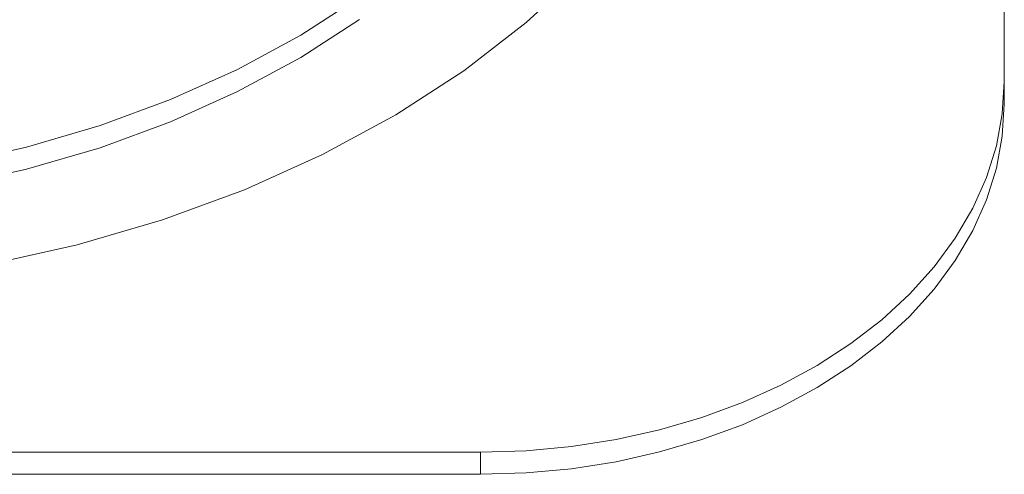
# Model space of a CAD drawing. Header units: millimetres. Extents: x -128 to 128, y -195 to 178.
# Tile 5 of 9: x 29 to 123, y -195 to -152. Entities that reach past the tile are written whole.
import ezdxf

# ---------------------------------------------------------------- set-up
doc = ezdxf.new("R2010")
doc.units = ezdxf.units.MM
doc.header["$LTSCALE"] = 12.7
doc.layers.add('Lighting-LED', color=7, linetype='Continuous', lineweight=5)

# ---------------------------------------------------------------- blocks, each defined once
blk = doc.blocks.new('Group-2-1')
at = {"layer": 'Lighting-LED', "color": 7, "linetype": 'Continuous', "lineweight": 5, "transparency": 33554687}
for points, invisible_edges in [([(81.753, -127.136, -335.208), (78.849, -132.094, -330.249), (73.07, -193.015, -269.328), (123.07, -88.391, -373.953)], 14), ([(123.07, -123.746, -338.598), (123.07, -88.391, -373.953), (73.07, -193.015, -269.328)], 11), ([(82.817, -147.073, -315.245), (77.447, -152.021, -310.297), (71.489, -156.619, -305.699), (0, -106.069, -356.249)], 12), ([(71.489, -156.619, -305.699), (64.986, -160.833, -301.485), (57.989, -164.629, -297.689), (0, -106.069, -356.249)], 12), ([(57.989, -164.629, -297.689), (50.55, -167.98, -294.338), (42.727, -170.86, -291.458), (0, -106.069, -356.249)], 12), ([(42.727, -170.86, -291.458), (34.578, -173.247, -289.071), (26.167, -175.122, -287.196), (0, -106.069, -356.249)], 12), ([(90.022, -120.723, -281.759), (84.186, -126.102, -276.381), (77.447, -152.021, -310.297), (82.817, -147.073, -315.245)], 11), ([(123.07, -157.66, -304.684), (123.07, -123.746, -338.598), (73.07, -193.015, -269.328)], 10), ([(29.97, -124.971, -216.969), (20.108, -126.517, -215.423), (19.083, -152.68, -249.803), (28.443, -151.212, -251.27)], 15), ([(49.901, -158.61, -307.977), (123.07, -125.867, -340.719), (123.07, -159.781, -306.805)], 9), ([(123.07, -125.867, -340.719), (49.901, -158.61, -307.977), (55.923, -155.343, -311.244)], 9), ([(55.923, -155.343, -311.244), (61.518, -151.717, -314.869), (123.07, -125.867, -340.719)], 10), ([(84.186, -126.102, -276.381), (77.709, -131.1, -271.383), (71.489, -156.619, -305.699), (77.447, -152.021, -310.297)], 11), ([(77.709, -131.1, -271.383), (70.64, -135.68, -266.803), (64.986, -160.833, -301.485), (71.489, -156.619, -305.699)], 11), ([(73.07, -193.015, -269.328), (78.849, -132.094, -330.249), (75.344, -136.855, -325.489)], 9), ([(70.64, -135.68, -266.803), (63.034, -139.807, -262.676), (57.989, -164.629, -297.689), (64.986, -160.833, -301.485)], 11), ([(73.07, -193.015, -269.328), (75.344, -136.855, -325.489), (71.266, -141.381, -320.963)], 9), ([(63.034, -139.807, -262.676), (54.948, -143.449, -259.034), (50.55, -167.98, -294.338), (57.989, -164.629, -297.689)], 11), ([(71.266, -141.381, -320.963), (66.646, -145.639, -316.705), (73.07, -193.015, -269.328)], 10), ([(54.948, -143.449, -259.034), (46.444, -146.58, -255.903), (42.727, -170.86, -291.458), (50.55, -167.98, -294.338)], 11), ([(73.07, -193.015, -269.328), (66.646, -145.639, -316.705), (61.518, -149.596, -312.748)], 9), ([(46.444, -146.58, -255.903), (37.587, -149.174, -253.309), (34.578, -173.247, -289.071), (42.727, -170.86, -291.458)], 11), ([(37.587, -149.174, -253.309), (28.443, -151.212, -251.27), (26.167, -175.122, -287.196), (34.578, -173.247, -289.071)], 11), ([(61.518, -149.596, -312.748), (61.518, -151.717, -314.869), (55.923, -155.343, -311.244), (55.923, -153.221, -309.122)], 5), ([(61.518, -149.596, -312.748), (55.923, -153.221, -309.122), (73.07, -193.015, -269.328)], 10), ([(55.923, -153.221, -309.122), (55.923, -155.343, -311.244), (49.901, -158.61, -307.977), (49.901, -156.488, -305.855)], 5), ([(73.07, -193.015, -269.328), (55.923, -153.221, -309.122), (49.901, -156.488, -305.855)], 9), ([(49.901, -156.488, -305.855), (49.901, -158.61, -307.977), (43.5, -161.493, -305.093), (43.5, -159.372, -302.972)], 5), ([(49.901, -156.488, -305.855), (43.5, -159.372, -302.972), (73.07, -193.015, -269.328)], 10), ([(122.31, -163.799, -298.544), (122.879, -160.741, -301.602), (123.07, -157.66, -304.684), (73.07, -193.015, -269.328)], 12), ([(122.879, -160.741, -301.602), (122.879, -162.863, -303.724), (123.07, -159.781, -306.805), (123.07, -157.66, -304.684)], 1), ([(77.428, -195.002, -271.584), (73.07, -195.137, -271.45), (43.5, -161.493, -305.093), (49.901, -158.61, -307.977)], 10), ([(49.901, -158.61, -307.977), (120.054, -171.874, -294.713), (118.385, -174.723, -291.863)], 9), ([(49.901, -158.61, -307.977), (122.31, -165.921, -300.666), (121.366, -168.932, -297.654), (120.054, -171.874, -294.713)], 9), ([(49.901, -158.61, -307.977), (123.07, -159.781, -306.805), (122.879, -162.863, -303.724), (122.31, -165.921, -300.666)], 9), ([(49.901, -158.61, -307.977), (108.425, -184.781, -281.805), (105.209, -186.865, -279.721)], 9), ([(118.385, -174.723, -291.863), (116.371, -177.459, -289.127), (114.027, -180.06, -286.526), (49.901, -158.61, -307.977)], 12), ([(49.901, -158.61, -307.977), (98.07, -190.4, -276.186), (94.201, -191.824, -274.762), (90.171, -193.004, -273.582)], 9), ([(114.027, -180.06, -286.526), (111.372, -182.507, -284.079), (108.425, -184.781, -281.805), (49.901, -158.61, -307.977)], 12), ([(105.209, -186.865, -279.721), (101.749, -188.743, -277.844), (98.07, -190.4, -276.186), (49.901, -158.61, -307.977)], 12), ([(49.901, -158.61, -307.977), (81.752, -194.6, -271.987), (77.428, -195.002, -271.584)], 9), ([(90.171, -193.004, -273.582), (86.011, -193.932, -272.654), (81.752, -194.6, -271.987), (49.901, -158.61, -307.977)], 12), ([(43.5, -159.372, -302.972), (43.5, -161.493, -305.093), (36.768, -163.971, -302.615), (36.768, -161.85, -300.494)], 5), ([(73.07, -193.015, -269.328), (43.5, -159.372, -302.972), (36.768, -161.85, -300.494)], 9), ([(36.768, -163.971, -302.615), (43.5, -161.493, -305.093), (73.07, -195.137, -271.45)], 10), ([(122.31, -163.799, -298.544), (122.31, -165.921, -300.666), (122.879, -162.863, -303.724), (122.879, -160.741, -301.602)], 5), ([(36.768, -161.85, -300.494), (36.768, -163.971, -302.615), (29.756, -166.025, -300.561), (29.756, -163.904, -298.44)], 5), ([(36.768, -161.85, -300.494), (29.756, -163.904, -298.44), (73.07, -193.015, -269.328)], 10), ([(29.756, -163.904, -298.44), (29.756, -166.025, -300.561), (22.517, -167.639, -298.947), (22.517, -165.518, -296.826)], 5), ([(73.07, -193.015, -269.328), (29.756, -163.904, -298.44), (22.517, -165.518, -296.826)], 9), ([(29.756, -166.025, -300.561), (36.768, -163.971, -302.615), (73.07, -195.137, -271.45)], 10), ([(120.054, -169.752, -292.591), (121.366, -166.811, -295.533), (122.31, -163.799, -298.544), (73.07, -193.015, -269.328)], 12), ([(121.366, -166.811, -295.533), (121.366, -168.932, -297.654), (122.31, -165.921, -300.666), (122.31, -163.799, -298.544)], 5), ([(22.517, -165.518, -296.826), (15.107, -166.679, -295.664), (73.07, -193.015, -269.328)], 10), ([(73.07, -195.137, -271.45), (22.517, -167.639, -298.947), (29.756, -166.025, -300.561)], 9), ([(73.07, -193.015, -269.328), (15.107, -166.679, -295.664), (7.583, -167.38, -294.964)], 9), ([(120.054, -169.752, -292.591), (120.054, -171.874, -294.713), (121.366, -168.932, -297.654), (121.366, -166.811, -295.533)], 5), ([(-73.108, -193.015, -269.328), (73.07, -193.015, -269.328), (0, -167.614, -294.73), (-7.583, -167.38, -294.964)], 10), ([(7.583, -167.38, -294.964), (0, -167.614, -294.73), (73.07, -193.015, -269.328)], 10), ([(73.07, -195.137, -271.45), (15.107, -168.801, -297.786), (22.517, -167.639, -298.947)], 9), ([(7.583, -169.501, -297.085), (15.107, -168.801, -297.786), (73.07, -195.137, -271.45)], 10), ([(-7.583, -169.501, -297.085), (0, -169.735, -296.851), (73.07, -195.137, -271.45), (-73.108, -195.137, -271.45)], 10), ([(73.07, -195.137, -271.45), (0, -169.735, -296.851), (7.583, -169.501, -297.085)], 9), ([(73.07, -193.015, -269.328), (116.371, -175.338, -287.006), (118.385, -172.602, -289.742), (120.054, -169.752, -292.591)], 9), ([(118.385, -172.602, -289.742), (118.385, -174.723, -291.863), (120.054, -171.874, -294.713), (120.054, -169.752, -292.591)], 5), ([(116.371, -175.338, -287.006), (116.371, -177.459, -289.127), (118.385, -174.723, -291.863), (118.385, -172.602, -289.742)], 5), ([(116.371, -175.338, -287.006), (73.07, -193.015, -269.328), (77.428, -192.881, -269.463)], 9), ([(77.428, -192.881, -269.463), (81.752, -192.478, -269.865), (86.011, -191.811, -270.533), (116.371, -175.338, -287.006)], 12), ([(116.371, -175.338, -287.006), (86.011, -191.811, -270.533), (90.171, -190.883, -271.461)], 9), ([(90.171, -190.883, -271.461), (94.201, -189.703, -272.641), (98.07, -188.279, -274.065), (116.371, -175.338, -287.006)], 12), ([(116.371, -175.338, -287.006), (98.07, -188.279, -274.065), (101.749, -186.621, -275.722), (105.209, -184.744, -277.6)], 9), ([(105.209, -184.744, -277.6), (108.425, -182.66, -279.684), (116.371, -175.338, -287.006)], 10), ([(108.425, -182.66, -279.684), (111.372, -180.386, -281.958), (114.027, -177.939, -284.405), (116.371, -175.338, -287.006)], 8), ([(114.027, -177.939, -284.405), (114.027, -180.06, -286.526), (116.371, -177.459, -289.127), (116.371, -175.338, -287.006)], 5), ([(111.372, -180.386, -281.958), (111.372, -182.507, -284.079), (114.027, -180.06, -286.526), (114.027, -177.939, -284.405)], 5), ([(108.425, -182.66, -279.684), (108.425, -184.781, -281.805), (111.372, -182.507, -284.079), (111.372, -180.386, -281.958)], 5), ([(105.209, -184.744, -277.6), (105.209, -186.865, -279.721), (108.425, -184.781, -281.805), (108.425, -182.66, -279.684)], 5), ([(101.749, -186.621, -275.722), (101.749, -188.743, -277.844), (105.209, -186.865, -279.721), (105.209, -184.744, -277.6)], 5), ([(98.07, -188.279, -274.065), (98.07, -190.4, -276.186), (101.749, -188.743, -277.844), (101.749, -186.621, -275.722)], 5), ([(94.201, -189.703, -272.641), (94.201, -191.824, -274.762), (98.07, -190.4, -276.186), (98.07, -188.279, -274.065)], 5), ([(90.171, -190.883, -271.461), (90.171, -193.004, -273.582), (94.201, -191.824, -274.762), (94.201, -189.703, -272.641)], 5), ([(86.011, -191.811, -270.533), (86.011, -193.932, -272.654), (90.171, -193.004, -273.582), (90.171, -190.883, -271.461)], 5), ([(77.428, -192.881, -269.463), (77.428, -195.002, -271.584), (81.752, -194.6, -271.987), (81.752, -192.478, -269.865)], 5), ([(81.752, -192.478, -269.865), (81.752, -194.6, -271.987), (86.011, -193.932, -272.654), (86.011, -191.811, -270.533)], 5), ([(73.07, -193.015, -269.328), (73.07, -195.137, -271.45), (77.428, -195.002, -271.584), (77.428, -192.881, -269.463)], 4)]:
    blk.add_3dface(points, dxfattribs=dict(at, invisible_edges=invisible_edges))
for points in [[(123.07, -125.867, -340.719), (123.07, -123.746, -338.598), (123.07, -157.66, -304.684), (123.07, -159.781, -306.805)], [(-73.108, -193.015, -269.328), (-73.108, -195.137, -271.45), (73.07, -195.137, -271.45), (73.07, -193.015, -269.328)]]:
    blk.add_3dface(points, dxfattribs=at)
at = {"layer": 'Lighting-LED', "color": 0, "flags": 1}
for tag in ['Yoke', 'Weight', 'Weight', 'Wattage', '3D_Symbol_Name', 'Candlepower', 'Body', 'Model_Name', 'Beam_Angle', 'Field_Angle', 'Remarks', 'Beam_Angle_2', 'Field_Angle_2', 'Num_Channels', 'Frame_Size', 'Frame_Size', 'Device_Type', 'FixtureID', 'Base', 'Lens', 'Inst_Type', 'Lamp']:
    blk.add_attdef(tag, (-207.979, -412.398), '', height=0.18, dxfattribs=at)

msp = doc.modelspace()

# ---------------------------------------------------------------- block references
at = {"layer": 'Lighting-LED', "color": 7, "transparency": 33554687}
msp.add_blockref('Group-2-1', (0, 0), dxfattribs=at)

doc.saveas('drawing.dxf')
